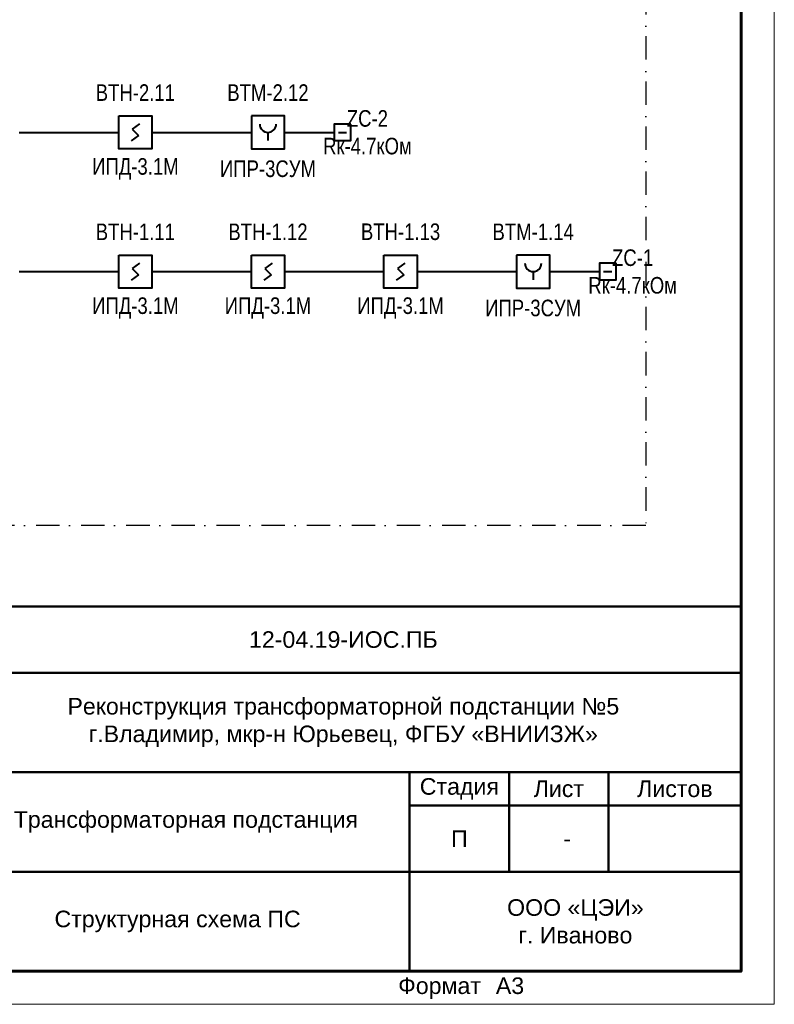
# Model space of a CAD drawing. Header units: millimetres. Extents: x 523431 to 527346, y -48565 to -47721.
# Tile 76 of 217: x 524653 to 524767, y -48018 to -47869. Entities that reach past the tile are written whole.
import ezdxf
from ezdxf.enums import TextEntityAlignment as Align

# ---------------------------------------------------------------- set-up
doc = ezdxf.new("R2010")
doc.units = ezdxf.units.MM
doc.linetypes.add('Штрихпунктирная', pattern=[670.277762, 352.777767, -176.388884, 0, -141.111112])
for name, color, linetype, lineweight in [('LIN_Основная сплошная', 50, 'Continuous', 50), ('ВК-линия контур', 132, 'Continuous', 15), ('ВК-линия толстая', 30, 'Continuous', 60), ('ВК-Текст', 1, 'Continuous', 30), ('Пожарка', 1, 'Continuous', 40)]:
    doc.layers.add(name, color=color, linetype=linetype, lineweight=lineweight)
doc.layers.add('Текст и рамки', color=7, linetype='Continuous')
doc.styles.get("Standard").update_dxf_attribs({"font": 'arial.ttf'})
doc.styles.add('ОПС', font='arial.ttf')
doc.styles.add('СГЕНЕРИР_СТИЛЬ_1', font='times.ttf')

# ---------------------------------------------------------------- blocks, each defined once
blk = doc.blocks.new('*U29')
at = {"layer": 'ВК-линия контур', "color": 0}
for p, q in [((0, 297), (0, 0)), ((0, 0), (-420, 0))]:
    blk.add_line(p, q, dxfattribs=at)
at = {"layer": 'ВК-линия толстая', "color": 0}
blk.add_lwpolyline([(-400, 5), (-400, 292), (-5, 292), (-5, 5)], close=True, dxfattribs=at)
at = {"layer": 'ВК-Текст', "color": 0}
blk.add_text('Формат ', height=2.5, dxfattribs=at).set_placement((-56.73, 1.56))
blk.add_attdef('ЛИСТ_АЛ', text='', height=2.5, dxfattribs=at).set_placement((-10, 288.5), align=Align.MIDDLE_CENTER)
at = {"layer": 'ВК-Текст', "color": 0, "ltscale": 0.5}
blk.add_attdef('ВЕРХНИЙ_ШИФР', text='', height=0.000005, rotation=180, dxfattribs=at).set_placement((-400, 278), align=Align.MIDDLE_CENTER)
at = {"layer": 'ВК-Текст', "color": 0, "flags": 12}
blk.add_attdef('ФОРМАТ_ЛИСТА', (-42, 1.56), '', height=2.5, dxfattribs=at)
blk = doc.blocks.new('Оконченый резистор 4.7 кОм')
at = {"layer": 'Пожарка', "lineweight": 40}
blk.add_line((188, 125), (63, 125), dxfattribs=at)
blk.add_lwpolyline([(0, 250), (250, 250), (250, 0), (0, 0)], close=True, dxfattribs=at)
blk = doc.blocks.new('A$C163B6CB7')
at = {"layer": 'Пожарка', "color": 5}
blk.add_line((250, 250), (250, 125), dxfattribs=at)
blk.add_lwpolyline([(0, 500), (0, 0), (500, 0), (500, 500), (0, 500)], dxfattribs=at)
blk.add_arc((250, 375), 125, 180, 0, dxfattribs=at)
blk = doc.blocks.new('Пожарный извещатель ИПД-3.1М')
at = {"layer": 'Пожарка', "lineweight": 40}
for p, q in [((314, 378), (202, 298)), ((202, 298), (298, 202)), ((298, 202), (186, 122))]:
    blk.add_line(p, q, dxfattribs=at)
blk.add_lwpolyline([(0, 500), (500, 500), (500, 0), (0, 0)], close=True, dxfattribs=at)

msp = doc.modelspace()

# ---------------------------------------------------------------- linework, layer by layer
at = {"linetype": 'Штрихпунктирная', "ltscale": 0.01}
msp.add_lwpolyline([(524379.39, -47810.52), (524747.91, -47810.52), (524747.91, -47945.52), (524379.39, -47945.52), (524379.39, -47810.52)], dxfattribs=at)
at = {"layer": 'LIN_Основная сплошная', "color": 7}
for p, q in [((524577.29, -47957.75), (524762.29, -47957.75)), ((524642.29, -47967.75), (524762.29, -47967.75)), ((524577.29, -47982.75), (524762.29, -47982.75)), ((524712.29, -48012.75), (524712.29, -47982.75)), ((524727.29, -47982.75), (524727.29, -47997.75)), ((524742.29, -47982.75), (524742.29, -47997.75)), ((524712.29, -47987.75), (524762.29, -47987.75)), ((524642.29, -47997.75), (524762.29, -47997.75))]:
    msp.add_line(p, q, dxfattribs=at)
at = {"layer": 'Пожарка', "ltscale": 0.2}
for p, q in [((524653.42, -47886.24), (524668.42, -47886.24)), ((524653.42, -47907.24), (524668.42, -47907.24)), ((524673.42, -47907.24), (524688.42, -47907.24)), ((524693.42, -47907.24), (524708.42, -47907.24)), ((524713.42, -47907.24), (524728.42, -47907.24))]:
    msp.add_line(p, q, dxfattribs=at)
at = {"layer": 'Пожарка', "color": 1}
for p, q in [((524673.42, -47886.24), (524688.42, -47886.24)), ((524693.42, -47886.24), (524700.92, -47886.24)), ((524733.42, -47907.24), (524740.92, -47907.24))]:
    msp.add_line(p, q, dxfattribs=at)

# ---------------------------------------------------------------- block references
ref = msp.add_blockref('*U29', (524767.29, -48017.75))
ref.add_attrib('ФОРМАТ_ЛИСТА', 'А3', (524725.29, -48016.19), dxfattribs={"layer": 'ВК-Текст', "color": 0, "height": 2.5, "flags": 12})
at = {"layer": 'Пожарка', "yscale": 0.01, "zscale": 0.01}
for name, p, xscale in [('Пожарный извещатель ИПД-3.1М', (524668.42, -47888.74), 0.01), ('A$C163B6CB7', (524688.42, -47888.74), 0.01), ('Оконченый резистор 4.7 кОм', (524703.42, -47887.49), -0.01), ('Пожарный извещатель ИПД-3.1М', (524668.42, -47909.74), 0.01), ('Пожарный извещатель ИПД-3.1М', (524688.42, -47909.74), 0.01), ('Пожарный извещатель ИПД-3.1М', (524708.42, -47909.74), 0.01), ('A$C163B6CB7', (524728.42, -47909.74), 0.01), ('Оконченый резистор 4.7 кОм', (524743.42, -47908.49), -0.01)]:
    msp.add_blockref(name, p, dxfattribs=dict(at, xscale=xscale))

# ---------------------------------------------------------------- texts
at = {"lineweight": 0, "char_height": 2.5, "attachment_point": 5}
for s, insert, width, style in [('{\\fArial|b0|i0|c204|p34;\\C7;12-04.19-ИОС.ПБ}', (524702.29, -47962.75), 120, 'СГЕНЕРИР_СТИЛЬ_1'), ('Реконструкция трансформаторной подстанции №5\\Pг.Владимир, мкр-н Юрьевец, ФГБУ «ВНИИЗЖ»', (524702.29, -47975.25), 120, 'ОПС'), ('\\pl2.5;{\\fArial|b0|i0|c204|p34;Трансформаторная подстанция\\P}', (524677.29, -47990.25), 70, 'СГЕНЕРИР_СТИЛЬ_1'), ('\\pl2.5;{\\fArial|b0|i0|c204|p34;-\\P}', (524734.79, -47992.75), 15, 'СГЕНЕРИР_СТИЛЬ_1'), ('{\\fArial|b0|i0|c204|p34;\\C7;Структурная схема ПС}', (524677.29, -48005.25), 70, 'СГЕНЕРИР_СТИЛЬ_1')]:
    msp.add_mtext(s, dxfattribs=dict(at, insert=insert, width=width, style=style))
at = {"layer": 'Пожарка', "lineweight": 0, "char_height": 2.5, "width": 1.2732925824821e-13, "attachment_point": 5}
for s, insert in [('{\\W0.8;\\C0;BТН-2.11}', (524670.92, -47880.24)), ('{\\W0.8;\\C0;BТМ-2.12}', (524690.92, -47880.24)), ('{\\W0.8;\\C0;ZC-2\\PRк-4.7кОм}', (524705.92, -47886.24)), ('{\\W0.8;\\C0;ИПД-3.1М}', (524670.92, -47891.74)), ('{\\W0.8;\\C0;ИПР-3СУМ}', (524690.92, -47891.74)), ('{\\W0.8;\\C0;BТН-1.11}', (524670.92, -47901.24)), ('{\\W0.8;\\C0;BТН-1.12}', (524690.92, -47901.24)), ('{\\W0.8;\\C0;BТН-1.13}', (524710.92, -47901.24)), ('{\\W0.8;\\C0;BТМ-1.14}', (524730.92, -47901.24)), ('{\\W0.8;\\C0;ZC-1\\PRк-4.7кОм}', (524745.92, -47907.24)), ('{\\W0.8;\\C0;ИПД-3.1М}', (524670.92, -47912.74)), ('{\\W0.8;\\C0;ИПД-3.1М}', (524690.92, -47912.74)), ('{\\W0.8;\\C0;ИПД-3.1М}', (524710.92, -47912.74)), ('{\\W0.8;\\C0;ИПР-3СУМ}', (524730.92, -47912.74))]:
    msp.add_mtext(s, dxfattribs=dict(at, insert=insert))
at = {"layer": 'Текст и рамки', "color": 7, "char_height": 2.5, "attachment_point": 5}
for s, insert, width in [('Стадия', (524719.79, -47985.25), 15), ('Лист', (524734.79, -47985.25), 15), ('Листов', (524752.29, -47985.25), 20), ('П', (524719.79, -47992.75), 15), ('ООО «ЦЭИ»\\Pг. Иваново', (524737.29, -48005.25), 50)]:
    msp.add_mtext(s, dxfattribs=dict(at, insert=insert, width=width))

doc.saveas('drawing.dxf')
